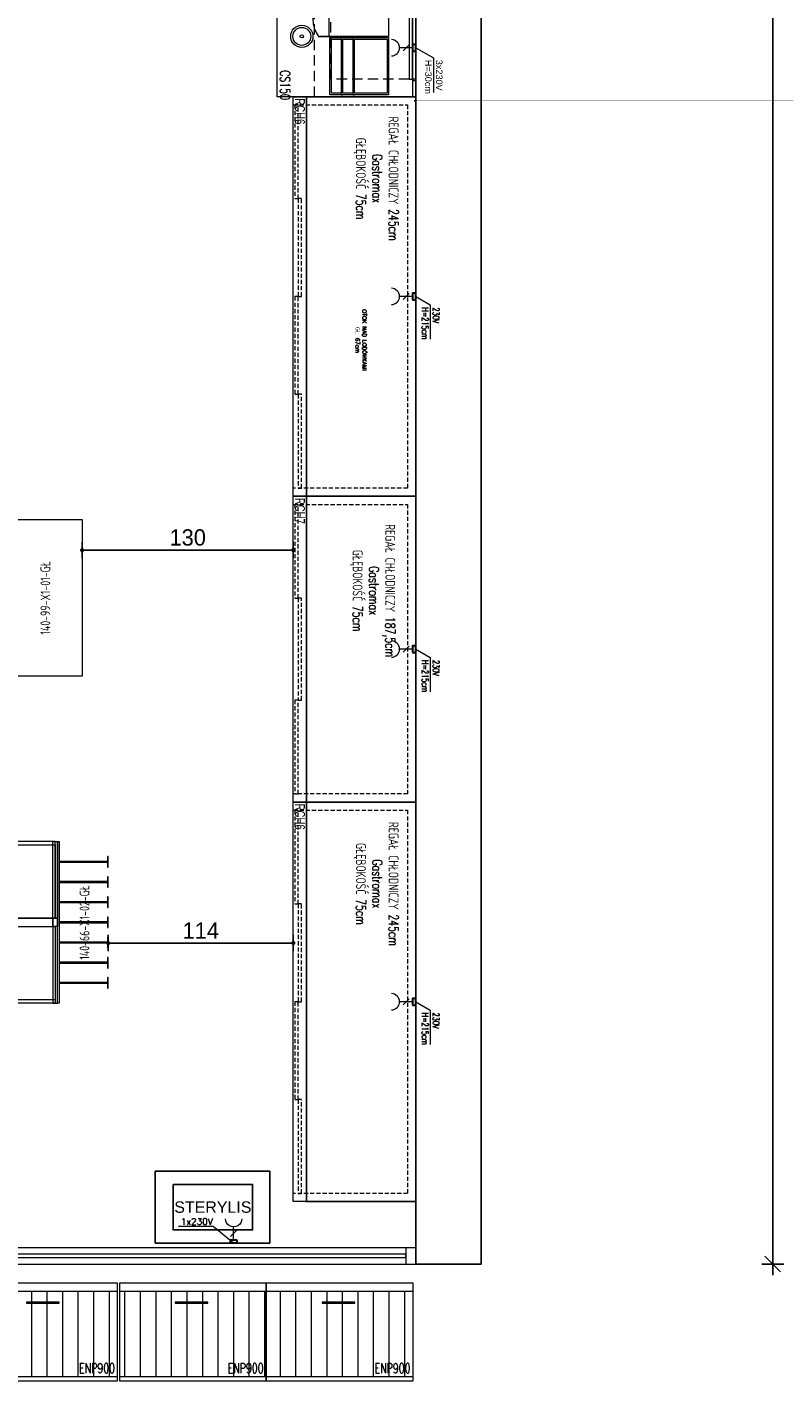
# Model space of a CAD drawing. Header units: millimetres. Extents: x 6161 to 8965, y -9035 to -5431.
# Tile 108 of 256: x 8501 to 8965, y -9010 to -8180. Entities that reach past the tile are written whole.
import ezdxf

# ---------------------------------------------------------------- set-up
doc = ezdxf.new("R2010")
doc.units = ezdxf.units.MM
doc.linetypes.add('DASHED', pattern=[19.05, 12.7, -6.35])
doc.layers.add('02-otoki szare', color=7, linetype='Continuous', true_color=0x777e7a)
doc.layers.add('Otok szary', color=7, linetype='Continuous', true_color=0x7d7d7d)
for name, color, linetype, lineweight in [('CHLODNICTWO', 94, 'Continuous', 20), ('drzwi', 30, 'Continuous', 20), ('Instalacje elektryczne', 1, 'Continuous', 20), ('Instalacje Wod-Kan', 92, 'Continuous', 35), ('MEBLE PKN', 150, 'Continuous', 20)]:
    doc.layers.add(name, color=color, linetype=linetype, lineweight=lineweight)
doc.layers.add('Indeksy_urządzeń_gastronomicznych', color=242, linetype='Continuous')
doc.layers.add('Ściany', color=7, linetype='Continuous')
doc.styles.add('cebart', font='isocpeur.ttf', dxfattribs={"width": 0.7, "oblique": 15, "height": 10})
doc.styles.add('dwg_wymiary 50', font='romans.shx', dxfattribs={"width": 0.7, "height": 15})
doc.styles.add('JACEK_07', font='SIMPLEX.SHX', dxfattribs={"width": 0.7})
doc.styles.add('PL_D50', font='GOTHIC.TTF', dxfattribs={"height": 10})
doc.styles.add('RomanS', font='romans.shx')
doc.styles.get("Standard").update_dxf_attribs({"font": 'arial.ttf'})
doc.dimstyles.new('1-50', dxfattribs={"dimtxt": 15, "dimasz": 0.8, "dimexe": 1.25, "dimexo": 0.625, "dimgap": 3, "dimtad": 1, "dimdec": 0, "dimrnd": 0.5, "dimtxsty": 'dwg_wymiary 50', "dimblk": 'dwg_dimtick', "dimcen": 8, "dimse1": 1, "dimse2": 1, "dimclrd": 7, "dimclrt": 7, "dimadec": 0, "dimazin": 0, "dimtfac": 1, "dimtdec": 0, "dimtmove": 0, "dimatfit": 3, "dimldrblk": 'DOT', "dimfxl": 0, "dimarcsym": 0})
doc.dimstyles.new('PLANCO D50', dxfattribs={"dimscale": 0.5, "dimtxt": 10, "dimasz": 5, "dimexe": 10, "dimexo": 15, "dimgap": 5, "dimtad": 1, "dimdec": 0, "dimrnd": 0.5, "dimzin": 12, "dimtxsty": 'PL_D50', "dimblk": 'DOT', "dimcen": 1.25, "dimadec": 0, "dimazin": 0, "dimtfac": 1, "dimtdec": 0, "dimtmove": 1, "dimatfit": 3, "dimldrblk": 'DOT', "dimfxl": 0, "dimarcsym": 0})

# ---------------------------------------------------------------- blocks, each defined once
blk = doc.blocks.new('FRANKE Spectra VETRO S V')
for p, q in [((0, 0), (30, 0)), ((0, -423), (0, 0)), ((30, -1.3), (30, 0)), ((30, 0), (38, 0)), ((38, 0), (262, 0)), ((38, 0), (38, -1.3)), ((262, -1.3), (262, 0)), ((262, 0), (270, 0)), ((270, 0), (300, 0)), ((270, 0), (270, -1.3)), ((300, 0), (300, -423)), ((16, -276), (16, -56)), ((30, -23.8), (30, -12.7)), ((38, -12.7), (38, -17.9)), ((259.5, -4.5), (40.5, -4.5)), ((40.5, -9.5), (259.5, -9.5)), ((104, -56), (104, -276)), ((106, -276), (106, -56)), ((194, -56), (194, -276)), ((196, -276), (196, -56)), ((262, -17.9), (262, -12.7)), ((270, -12.7), (270, -23.8)), ((284, -56), (284, -276)), ((82.2, -162.5), (37.8, -162.5)), ((172.2, -162.5), (127.8, -162.5)), ((262.2, -162.5), (217.8, -162.5)), ((37.8, -169.5), (82.2, -169.5)), ((127.8, -169.5), (172.2, -169.5)), ((217.8, -169.5), (262.2, -169.5)), ((30, -423), (30, -308.2)), ((38, -314.1), (38, -422.6)), ((262, -422.6), (262, -314.1)), ((270, -308.2), (270, -423)), ((30, -423), (0, -423)), ((0, -550), (0, -423)), ((0.1, -457), (0.1, -426)), ((1.6, -426), (1.6, -457)), ((2, -438), (2, -428)), ((2, -428), (30, -428)), ((30, -438), (2, -438)), ((5, -424.5), (3.1, -424.5)), ((3.1, -458.5), (8.7, -458.5)), ((8.7, -460), (3.1, -460)), ((5, -428), (5, -423)), ((8.7, -458.5), (10.6, -458.5)), ((8.7, -458.5), (8.7, -460)), ((10.6, -460), (8.7, -460)), ((15.1, -458.5), (10.6, -458.5)), ((10.6, -460), (10.6, -458.5)), ((10.6, -460), (15.1, -460)), ((15.1, -460), (15.1, -458.5)), ((30, -510.7), (30, -488.5)), ((48.5, -472.6), (48.5, -473.7)), ((48.5, -473.7), (251.4, -473.7)), ((48.5, -510.7), (48.5, -473.7)), ((80, -456.2), (80, -425.1)), ((220, -425.1), (220, -456.2)), ((251.4, -473.7), (251.4, -472.6)), ((251.4, -473.7), (251.4, -510.7)), ((300, -423), (270, -423)), ((270, -428), (298, -428)), ((298, -438), (270, -438)), ((270, -488.5), (270, -510.7)), ((295, -423), (295, -428)), ((298, -428), (298, -438)), ((300, -423), (300, -550)), ((6, -512.2), (7.5, -510.7)), ((7.5, -512.2), (6, -512.2)), ((6, -512.2), (6, -521.2)), ((6, -521.2), (7.5, -521.2)), ((7.5, -522.7), (6, -521.2)), ((7.5, -510.7), (7.5, -512.2)), ((292.5, -510.7), (7.5, -510.7)), ((7.5, -512.2), (292.5, -512.2)), ((7.5, -521.2), (7.5, -512.2)), ((7.5, -521.2), (7.5, -522.7)), ((292.5, -521.2), (7.5, -521.2)), ((7.5, -522.7), (292.5, -522.7)), ((292.5, -510.7), (294, -512.2)), ((292.5, -512.2), (292.5, -510.7)), ((294, -512.2), (292.5, -512.2)), ((292.5, -512.2), (292.5, -521.2)), ((294, -521.2), (292.5, -522.7)), ((292.5, -521.2), (294, -521.2)), ((292.5, -522.7), (292.5, -521.2)), ((294, -521.2), (294, -512.2))]:
    blk.add_line(p, q)
for centre in [(29.7, -478.7), (270.2, -478.7)]:
    blk.add_circle(centre, 9.8)
for centre, radius, start, end in [((60, -56), 44, 0, 180), ((34, -7), 7, 20.92483, 339.07517), ((34, -7), 7, 339.07517, 20.92483), ((150, -56), 44, 0, 180), ((240, -56), 44, 0, 180), ((266, -7), 7, 159.07517, 200.92483), ((266, -7), 7, 200.92483, 159.07517), ((60, -166), 22.5, 8.94902, 171.05098), ((150, -166), 22.5, 8.94902, 171.05098), ((240, -166), 22.5, 8.94902, 171.05098), ((60, -166), 22.5, 188.94902, 351.05098), ((150, -166), 22.5, 188.94902, 351.05098), ((240, -166), 22.5, 188.94902, 351.05098), ((60, -276), 44, 180, 0), ((150, -276), 44, 180, 0), ((240, -276), 44, 180, 0), ((150, -628.4), 230, 66.83112, 113.16888), ((150, -628.4), 225, 66.83112, 113.16888), ((150, -628.4), 215, 66.83112, 113.16888), ((3.1, -426), 3, 90, 180), ((3.1, -457), 3, 180, 270), ((3.1, -426), 1.5, 90, 180), ((3.1, -457), 1.5, 180, 270), ((29.7, -478.7), 11.8, 64.38688, 271.21915), ((29.7, -478.7), 10.9, 66.70282, 271.3087), ((30, -348), 80, 270, 293.16888), ((30, -348), 75, 270, 276.1232), ((30, -348), 90, 270, 293.16888), ((150, -628.4), 197.4, 110.77174, 126.35998), ((30, -348), 75, 276.1232, 293.16888), ((150, -628.4), 197.4, 53.64002, 69.22826), ((270, -348), 90, 246.83112, 270), ((270, -348), 80, 246.83112, 270), ((270, -348), 75, 246.83112, 263.8768), ((270, -348), 75, 263.8768, 270), ((150, -214.4), 367.6, 245.91485, 294.08515)]:
    blk.add_arc(centre, radius, start, end)
blk.add_open_spline([(48.5, -472.6), (53.3, -469.5), (58.3, -466.6), (69.2, -460.8), (75.3, -458.1), (87.5, -453.2), (93.7, -451.1), (106.1, -447.7), (112.4, -446.2), (125.2, -444), (131.8, -443.3), (151.7, -442), (165.2, -442.6), (191.7, -446.7), (204.7, -450.2), (223.1, -457.4), (229.1, -460.1), (240.6, -466), (246.2, -469.2), (251.4, -472.6)], degree=3, knots=[41.807527, 41.807527, 41.807527, 41.807527, 43.46432, 43.46432, 45.408669, 45.408669, 47.353018, 47.353018, 49.266227, 49.266227, 51.179436, 51.179436, 55.005855, 55.005855, 58.832274, 58.832274, 60.745484, 60.745484, 62.658693, 62.658693, 62.658693, 62.658693])
blk = doc.blocks.new('lodówka na mleko franke')
for p, q in [((0, 0), (3, 0)), ((0, -42.3), (0, 0)), ((3, -0.13), (3, 0)), ((3, 0), (3.8, 0)), ((3.8, 0), (26.2, 0)), ((3.8, 0), (3.8, -0.13)), ((26.2, -0.13), (26.2, 0)), ((26.2, 0), (27, 0)), ((27, 0), (30, 0)), ((27, 0), (27, -0.13)), ((30, 0), (30, -42.3)), ((3, -40.98), (3, -1.27)), ((3.8, -1.27), (3.8, -40.98)), ((25.95, -0.45), (4.05, -0.45)), ((4.05, -0.95), (25.95, -0.95)), ((26.2, -40.98), (26.2, -1.27)), ((27, -1.27), (27, -40.98)), ((30.01, -42.3), (0, -42.3)), ((0, -55), (0, -42.3)), ((0.01, -45.7), (0.01, -42.6)), ((0.16, -42.6), (0.16, -45.7)), ((0.2, -43.8), (0.2, -42.8)), ((0.5, -42.45), (0.31, -42.45)), ((0.31, -45.85), (0.87, -45.85)), ((0.87, -46), (0.31, -46)), ((0.5, -42.8), (0.5, -42.3)), ((0.87, -45.85), (1.06, -45.85)), ((0.87, -45.85), (0.87, -46)), ((1.06, -46), (0.87, -46)), ((1.51, -45.85), (1.06, -45.85)), ((1.06, -46), (1.06, -45.85)), ((1.06, -46), (1.51, -46)), ((1.51, -46), (1.51, -45.85)), ((30, -42.3), (30, -55))]:
    blk.add_line(p, q)
for points in [[(30.2, -42.8), (0, -42.8)], [(30.2, -43.8), (0, -43.8)]]:
    blk.add_lwpolyline(points)
for centre in [(3.4, -41.55), (26.6, -41.55)]:
    blk.add_circle(centre, 0.7)
for centre, radius, start, end in [((3.4, -0.7), 0.7, 20.92483, 339.07517), ((3.4, -0.7), 0.7, 339.07517, 20.92483), ((26.6, -0.7), 0.7, 159.07517, 200.92483), ((26.6, -0.7), 0.7, 200.92483, 159.07517), ((0.31, -42.6), 0.3, 90, 180), ((0.31, -45.7), 0.3, 180, 270), ((0.31, -42.6), 0.15, 90, 180), ((0.31, -45.7), 0.15, 180, 270), ((15, -21.44), 36.76, 245.91485, 294.08515)]:
    blk.add_arc(centre, radius, start, end)
blk = doc.blocks.new('warnik ecoboiler PB5')
blk.add_lwpolyline([(-36.4, 0), (-43, 0, 0.323583), (-43, -21), (-36.4, -21)], format="xyb")
blk.add_lwpolyline([(-42.4, 0), (0, 0), (0, -21), (-42.4, -21)])
blk.add_lwpolyline([(-36.4, 0), (0, 0), (0, -21), (-36.4, -21)], close=True)
blk = doc.blocks.new('ekspozytor- pokrywki i cukier')
for points in [[(5, 11), (5, 0), (-10, 0), (-10, 11)], [(5, 0), (5, -10), (-10, -10), (-10, 0)]]:
    blk.add_lwpolyline(points, close=True)
for points in [[(4, 0), (4, -10)], [(-9.75, -3.25), (-9.75, -0.25), (-6.75, -0.25), (-6.75, -0.5), (-9.5, -0.5), (-9.5, -3.25), (-9.75, -3.25)], [(-9.75, -6.75), (-9.75, -9.75), (-6.75, -9.75), (-6.75, -9.5), (-9.5, -9.5), (-9.5, -6.75), (-9.75, -6.75)], [(-0.25, -3.25), (-0.25, -0.25), (-3.25, -0.25), (-3.25, -0.5), (-0.5, -0.5), (-0.5, -3.25), (-0.25, -3.25)], [(-0.25, -6.75), (-0.25, -9.75), (-3.25, -9.75), (-3.25, -9.5), (-0.5, -9.5), (-0.5, -6.75), (-0.25, -6.75)]]:
    blk.add_lwpolyline(points)
blk = doc.blocks.new('witryna A')
blk.add_lwpolyline([(-5, 0), (30, 0), (30, -36), (-5, -36)], close=True)
for points in [[(-4, -21), (-4, -1), (29, -1), (29, -21)], [(-5, -21), (-5, -22), (30, -22), (30, -21)], [(29, -21), (-4, -21)], [(-4, -28), (-4, -22)], [(29, -22), (29, -28)], [(-5, -28), (-5, -29), (30, -29), (30, -28)], [(29, -28), (-4, -28)], [(29, -29), (29, -35), (-4, -35), (-4, -29)]]:
    blk.add_lwpolyline(points)
blk = doc.blocks.new('kubki-z g góry')
for points in [[(6.17, 0), (4.79, -5.28), (3.48, -5.28), (2.17, -5.28), (0.79, 0)], [(24.71, 0), (23.02, -11.36), (20.47, -11.36), (17.93, -11.36), (16.24, 0)], [(43.44, 0), (41.52, -12.86), (37.98, -12.86), (34.44, -12.86), (32.52, 0)]]:
    blk.add_lwpolyline(points)
blk = doc.blocks.new('gn-230')
at = {"layer": 'Instalacje elektryczne'}
for p, q in [((-4, 0), (-19.8, 0)), ((-15.6, -3.8), (-8.1, 3.8))]:
    blk.add_line(p, q, dxfattribs=at)
at = {"layer": 'Instalacje elektryczne', "lineweight": 30}
blk.add_lwpolyline([(-4, -4), (0, -4), (0, 4), (-4, 4)], close=True, dxfattribs=at)
at = {"layer": 'Instalacje elektryczne'}
blk.add_arc((-29.8, 0), 10, 270, 90, dxfattribs=at)
blk = doc.blocks.new('Woda_zimna')
blk.add_hatch(color=256).paths.add_polyline_path([(0, 5, -0.414214), (5, 0), (-5, 0, -0.414214)])
for p, q in [((0, -10), (0, 10)), ((10, 0), (-10, 0))]:
    blk.add_line(p, q)
blk.add_circle((0, 0), 5)
blk = doc.blocks.new('Odplyw_wody')
blk.add_hatch(color=256).paths.add_polyline_path([(0, 5, -1), (0, -5, -1)])
for p, q in [((0, -10), (0, 10)), ((10, 0), (-10, 0))]:
    blk.add_line(p, q)
blk.add_circle((0, 0), 5)
blk = doc.blocks.new('K-400')
at = {"layer": 'Instalacje elektryczne'}
h = blk.add_hatch(color=256, dxfattribs=at)
h.paths.add_polyline_path([(40.8, 40.8), (33.9, 33.9), (34.3, 29.7)])
h.paths.add_polyline_path([(29.7, 34.3), (33.9, 33.9), (40.8, 40.8)])
blk.add_hatch(color=256, dxfattribs=at).paths.add_polyline_path([(4, 0, 1), (-4, 0, 1)])
for p, q in [((0, 0), (40.8, 40.8)), ((23.6, 34.2), (23.6, 23.6)), ((40.8, 40.8), (29.7, 34.3)), ((29.7, 34.3), (33.9, 33.9)), ((34.3, 29.7), (33.9, 33.9)), ((40.8, 40.8), (34.3, 29.7)), ((8.7, 19.3), (8.7, 8.7)), ((12.4, 23), (12.4, 12.4)), ((16.1, 26.7), (16.1, 16.1)), ((19.8, 30.4), (19.8, 19.8))]:
    blk.add_line(p, q, dxfattribs=at)
blk.add_circle((0, 0), 3.96, dxfattribs=at)
at = {"layer": 'Instalacje elektryczne', "style": 'cebart', "oblique": 15, "width": 0.7}
blk.add_text('400V', height=8, rotation=225, dxfattribs=at).set_placement((30.9, 28.4))
blk = doc.blocks.new('*U622')
for points in [[(0, 0), (150, 0)], [(10, -2), (10.2, -2), (10.2, -1.8), (10.5, -1.8), (10.5, -2), (10.5, -2), (10.7, -2), (10.7, 0), (10, 0), (10, -2)], [(69.3, -2), (69.5, -2), (69.5, -1.8), (69.8, -1.8), (69.8, -2), (69.8, -2), (70, -2), (70, 0), (69.3, 0), (69.3, -2)], [(80, -2), (80.2, -2), (80.2, -1.8), (80.5, -1.8), (80.5, -2), (80.5, -2), (80.7, -2), (80.7, 0), (80, 0), (80, -2)], [(139.3, -2), (139.5, -2), (139.5, -1.8), (139.8, -1.8), (139.8, -2), (139.8, -2), (140, -2), (140, 0), (139.3, 0), (139.3, -2)], [(0, -2), (9.3, -2)], [(140, -2), (150, -2), (150, -85), (0, -85), (0, -2), (10, -2)], [(10.7, -2), (69.3, -2)], [(10.7, -2), (69.3, -2)], [(70, -2), (80, -2)], [(80.7, -2), (139.3, -2)], [(80.7, -2), (139.3, -2)]]:
    blk.add_lwpolyline(points)
at = {"linetype": 'DASHED', "ltscale": 0.5}
blk.add_lwpolyline([(0, 0), (150, 0), (150, -62), (0, -62)], close=True, dxfattribs=at)
for points in [[(10.7, -2), (10.7, -4), (69.3, -4), (69.3, -2)], [(80.7, -2), (80.7, -4), (139.3, -4), (139.3, -2)], [(89, -57), (71.5, -57), (71.5, -40.5), (89, -40.5)], [(87, -55), (73.5, -55), (73.5, -42.5), (87, -42.5)]]:
    blk.add_lwpolyline(points, close=True)
at = {"color": 253, "linetype": 'DASHED', "ltscale": 0.5, "true_color": 0x9e9e9e}
for points in [[(10.7, -4), (69.3, -4), (69.3, -52.03), (10.7, -52.03)], [(80.7, -4), (139.3, -4), (139.3, -52.03), (80.7, -52.03)]]:
    blk.add_lwpolyline(points, close=True, dxfattribs=at)
for radius in [6.8, 5.5, 1]:
    blk.add_circle((113, -69.8), radius)
at = {"layer": 'Instalacje elektryczne'}
for points in [[(20, 0), (26.25, 10.83), (47.42, 10.83)], [(69.3, 0), (75.55, 10.83), (96.72, 10.83)], [(120, 0), (126.25, 10.83), (147.42, 10.83)]]:
    blk.add_lwpolyline(points, dxfattribs=at)
for name, p in [('lodówka na mleko franke', (9, -9.2)), ('witryna A', (118.77, -16.6)), ('kubki-z g góry', (18.53, -85))]:
    blk.add_blockref(name, p)
at = {"xscale": 0.0999999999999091, "yscale": 0.0999999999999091, "zscale": 0.0999999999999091}
blk.add_blockref('FRANKE Spectra VETRO S V', (39, -9.2), dxfattribs=at)
at = {"rotation": 90}
blk.add_blockref('warnik ecoboiler PB5', (92, -16.6), dxfattribs=at)
at = {"xscale": -1, "rotation": 270}
blk.add_blockref('ekspozytor- pokrywki i cukier', (80, -28.6), dxfattribs=at)
at = {"layer": 'Instalacje elektryczne', "xscale": 0.5, "yscale": 0.5, "zscale": 0.5}
for name, p, rotation in [('gn-230', (20, 0), 90), ('K-400', (69.3, 0), 180), ('gn-230', (120, 0), 90)]:
    blk.add_blockref(name, p, dxfattribs=dict(at, rotation=rotation))
at = {"layer": 'Instalacje Wod-Kan'}
for name, p in [('Odplyw_wody', (34, 0)), ('Woda_zimna', (44, 0))]:
    blk.add_blockref(name, p, dxfattribs=at)
at = {"color": 7, "insert": (152, -83), "char_height": 6, "width": 150, "attachment_point": 9, "style": 'JACEK_07'}
blk.add_mtext('CS150', dxfattribs=at)
at = {"layer": 'Instalacje elektryczne', "char_height": 4, "width": 32.4538, "attachment_point": 1}
for s, insert in [('3x230V\\PH=30cm', (27.36, 16.39)), ('H=20cm', (76.66, 16.39)), ('3x230V\\PH=30cm', (127.36, 16.39))]:
    blk.add_mtext(s, dxfattribs=dict(at, insert=insert))
blk = doc.blocks.new('GP 245 Gł')
blk.add_lwpolyline([(29293.06, 16720.82), (29538.06, 16720.82), (29538.06, 16645.82), (29293.06, 16645.82), (29293.06, 16720.82)])
at = {"linetype": 'DASHED', "ltscale": 0.2}
for points in [[(29298.06, 16715.82), (29533.06, 16715.82), (29533.06, 16645.82), (29298.06, 16645.82)], [(29298.06, 16646.82), (29355.56, 16646.82), (29355.56, 16648.82), (29298.06, 16648.82)], [(29355.56, 16648.82), (29415.56, 16648.82), (29415.56, 16650.82), (29355.56, 16650.82)], [(29415.56, 16646.82), (29475.56, 16646.82), (29475.56, 16648.82), (29415.56, 16648.82)], [(29475.56, 16648.82), (29533.06, 16648.82), (29533.06, 16650.82), (29475.56, 16650.82)]]:
    blk.add_lwpolyline(points, close=True, dxfattribs=at)
at = {"color": 242, "insert": (29343.33, 16696.5), "char_height": 6, "width": 90.5449, "attachment_point": 5, "style": 'JACEK_07'}
blk.add_mtext('REGAŁ CHŁODNICZY 245cm\\PGastromax\\PGŁĘBOKOŚĆ 75cm ', dxfattribs=at)
blk = doc.blocks.new('*U672')
at = {"color": 1}
blk.add_lwpolyline([(122.5, 0), (127.64, 8.9), (148.78, 8.9)], dxfattribs=at)
blk.add_blockref('GP 245 Gł', (-29293.06, -16720.82))
at = {"color": 1, "xscale": 0.5, "yscale": 0.5, "zscale": 0.5, "rotation": 89.99999999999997}
blk.add_blockref('gn-230', (122.5, 0), dxfattribs=at)
at = {"color": 1, "insert": (129.19, 14.46), "char_height": 4, "width": 32.4538, "attachment_point": 1, "style": 'RomanS'}
blk.add_mtext('{\\W0.7;230V\\PH=215cm}', dxfattribs=at)
at = {"layer": 'Indeksy_urządzeń_gastronomicznych', "color": 242, "insert": (1, -74), "char_height": 6, "width": 36.1, "attachment_point": 7, "style": 'JACEK_07'}
blk.add_mtext('{\\fArial|b0|i0|c238|p34;RCH6}', dxfattribs=at)
blk = doc.blocks.new('G187 Gł')
blk.add_lwpolyline([(29292.05, 16827.16), (29479.55, 16827.16), (29479.55, 16752.16), (29292.05, 16752.16), (29292.05, 16827.16)])
at = {"linetype": 'DASHED', "ltscale": 0.2}
for points in [[(29297.05, 16822.16), (29474.55, 16822.16), (29474.55, 16752.16), (29297.05, 16752.16)], [(29297.05, 16753.16), (29354.55, 16753.16), (29354.55, 16755.16), (29297.05, 16755.16)], [(29354.55, 16755.16), (29417.05, 16755.16), (29417.05, 16757.16), (29354.55, 16757.16)], [(29417.05, 16753.16), (29474.55, 16753.16), (29474.55, 16755.16), (29417.05, 16755.16)]]:
    blk.add_lwpolyline(points, close=True, dxfattribs=at)
at = {"color": 242, "insert": (29350, 16800.79), "char_height": 6, "width": 105.8952, "attachment_point": 5, "style": 'JACEK_07'}
blk.add_mtext('REGAŁ CHŁODNICZY 187,5cm\\PGastromax\\PGŁĘBOKOŚĆ 75cm ', dxfattribs=at)
blk = doc.blocks.new('*U590')
at = {"color": 1}
blk.add_lwpolyline([(93.75, 0), (98.89, 8.9), (120.03, 8.9)], dxfattribs=at)
blk.add_blockref('G187 Gł', (-29292.05, -16827.16))
at = {"color": 1, "xscale": 0.5, "yscale": 0.5, "zscale": 0.5, "rotation": 89.99999999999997}
blk.add_blockref('gn-230', (93.75, 0), dxfattribs=at)
at = {"color": 1, "insert": (100.44, 14.46), "char_height": 4, "width": 32.4538, "attachment_point": 1, "style": 'RomanS'}
blk.add_mtext('{\\W0.7;230V\\PH=215cm}', dxfattribs=at)
at = {"layer": 'Indeksy_urządzeń_gastronomicznych', "color": 242, "insert": (1, -74), "char_height": 6, "width": 36.1, "attachment_point": 7, "style": 'JACEK_07'}
blk.add_mtext('{\\fArial|b0|i0|c238|p34;RCH7}', dxfattribs=at)
blk = doc.blocks.new('dwg_dimtick')
for p, q in [((-8.5, 0), (8.5, 0)), ((-6, -6), (6, 6)), ((0, -8.5), (0, 8.5))]:
    blk.add_line(p, q)
blk = doc.blocks.new('*D606')
at = {"color": 7, "lineweight": -2, "transparency": 16777216}
blk.add_line((8958.04, -5913.62), (8958.04, -8937.32), dxfattribs=at)
at = {"layer": 'Defpoints', "color": 0, "transparency": 16777216}
for p in [(8779.24, -5912.82), (8779.24, -8938.12), (8958.04, -8938.12)]:
    blk.add_point(p, dxfattribs=at)
at = {"color": 7, "lineweight": -2, "transparency": 16777216, "xscale": 0.8, "yscale": 0.8, "zscale": 0.8}
for p, rotation in [((8958.04, -5912.82), 90), ((8958.04, -8938.12), 270)]:
    blk.add_blockref('dwg_dimtick', p, dxfattribs=dict(at, rotation=rotation))
at = {"color": 7, "transparency": 16777216, "insert": (8947.54, -7425.47), "char_height": 15, "attachment_point": 5, "rotation": 90, "style": 'dwg_wymiary 50'}
blk.add_mtext('3026', dxfattribs=at)
blk = doc.blocks.new('_Dot')
at = {"color": 0, "linetype": 'ByBlock', "lineweight": -2}
blk.add_line((-0.5, 0), (-1, 0), dxfattribs=at)
at = {"color": 0, "linetype": 'ByBlock', "const_width": 0.5}
blk.add_lwpolyline([(-0.25, 0, 1), (0.25, 0, 1)], format="xyb", close=True, dxfattribs=at)
blk = doc.blocks.new('*U646')
at = {"linetype": 'DASHED', "const_width": 1}
blk.add_lwpolyline([(-149.25, 0), (528.25, 0), (528.25, -67), (-149.25, -67)], close=True, dxfattribs=at)
at = {"layer": 'Otok szary'}
blk.add_lwpolyline([(-147.03, -0.65), (-146.53, -0.65), (-146.53, -0.65)], dxfattribs=at)
at = {"insert": (0, -33.5), "char_height": 2.5, "width": 50, "attachment_point": 5, "style": 'RomanS'}
blk.add_mtext('OTOK NAD LODÓWKAMI\\PGŁ. 67cm', dxfattribs=at)
blk = doc.blocks.new('ENP900')
h = blk.add_hatch()
h.set_pattern_fill('ANSI31', color=256, scale=3, angle=225, style=0)
h.set_pattern_definition([(270, (-21204.567, -9422.822), (9.525, -2e-15), [])])
h.paths.add_polyline_path([(5452.48, 924.21), (5452.48, 976.51), (5364.49, 976.51), (5364.49, 924.21)])
for p, q in [((5362.48, 976.44), (5452.48, 976.44)), ((5362.48, 924.14), (5452.48, 924.14))]:
    blk.add_line(p, q)
for points in [[(5362.48, 921.44), (5452.48, 921.44), (5452.48, 981.44), (5362.48, 981.44)], [(5396.67, 969.17), (5416.67, 969.17), (5416.67, 969.67), (5396.67, 969.67)]]:
    blk.add_lwpolyline(points, close=True)
at = {"color": 242, "insert": (5439.87, 929.23, 0), "char_height": 6, "width": 78.7969, "attachment_point": 5, "style": 'JACEK_07'}
blk.add_mtext('ENP900', dxfattribs=at)
blk = doc.blocks.new('*U225')
at = {"linetype": 'Continuous'}
blk.add_blockref('ENP900', (-5362.48, -981.44), dxfattribs=at)
blk = doc.blocks.new('*U251')
for points in [[(-3, 48), (-3, -48), (-48, -48), (-48, 48)], [(-3, 49.5), (-3, -49.5), (0, -49.5), (0, 49.5)], [(0, -2.5), (-3, -2.5), (-3, 2.5), (0, 2.5)]]:
    blk.add_lwpolyline(points, close=True)
at = {"color": 7, "insert": (-25.5, 0), "char_height": 6, "width": 96, "attachment_point": 5, "rotation": 270, "style": 'JACEK_07'}
blk.add_mtext('140-99-X1-01-GŁ', dxfattribs=at)
blk = doc.blocks.new('*D659')
at = {"color": 0, "lineweight": -2, "transparency": 16777216}
for p, q in [((8534.79, -8505.39), (8534.79, -8495.39)), ((8537.29, -8500.39), (8661.74, -8500.39)), ((8664.24, -8505.39), (8664.24, -8495.39))]:
    blk.add_line(p, q, dxfattribs=at)
at = {"layer": 'Defpoints', "color": 0, "transparency": 16777216}
for p in [(8664.24, -8500.39), (8664.24, -8531.32), (8534.79, -8577.62)]:
    blk.add_point(p, dxfattribs=at)
at = {"color": 0, "lineweight": -2, "transparency": 16777216, "xscale": 2.5, "yscale": 2.5, "zscale": 2.5, "rotation": 180}
blk.add_blockref('_Dot', (8534.79, -8500.39), dxfattribs=at)
at = {"color": 0, "lineweight": -2, "transparency": 16777216, "xscale": 2.5, "yscale": 2.5, "zscale": 2.5}
blk.add_blockref('_Dot', (8664.24, -8500.39), dxfattribs=at)
at = {"color": 0, "transparency": 16777216, "insert": (8599.52, -8492.64), "char_height": 10, "attachment_point": 5, "style": 'PL_D50'}
blk.add_mtext('130', dxfattribs=at)
blk = doc.blocks.new('Sterylis_30.11')
at = {"color": 1, "true_color": 0xff0000}
for points in [[(70.18, 0), (0, 0), (0, 44), (70.18, 44)], [(10.92, 36), (59.68, 36), (59.68, 8), (10.92, 8)]]:
    blk.add_lwpolyline(points, close=True, dxfattribs=at)
at = {"layer": 'Instalacje elektryczne'}
blk.add_lwpolyline([(48.01, 0), (35.4, 10.14), (14.24, 10.14)], dxfattribs=at)
at = {"layer": 'Instalacje elektryczne', "xscale": -0.5, "yscale": 0.5, "zscale": 0.5, "rotation": 89.9999999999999}
blk.add_blockref('gn-230', (48.01, 0), dxfattribs=at)
at = {"insert": (35.3, 22), "char_height": 7, "width": 48.7583, "attachment_point": 5}
blk.add_mtext('STERYLIS', dxfattribs=at)
at = {"layer": 'Instalacje elektryczne', "insert": (35.29, 15.15), "char_height": 4, "width": 18.5239, "attachment_point": 3, "style": 'JACEK_07'}
blk.add_mtext('{\\W1;1x230V}', dxfattribs=at)
blk = doc.blocks.new('*U676')
for points in [[(0, -2.5), (0, 49.5), (3, 49.5), (3, -2.5), (0, -2.5)], [(1.5, 47.5), (100.5, 47.5), (100.5, 2.5), (1.5, 2.5)], [(99, -2.5), (99, 49.5), (102, 49.5), (102, -2.5), (99, -2.5)], [(0, 2.5), (0, -49.5), (3, -49.5), (3, 2.5), (0, 2.5)], [(0, 2.5), (3, 2.5), (3, -2.5), (0, -2.5)], [(99, 2.5), (99, -49.5), (102, -49.5), (102, 2.5), (99, 2.5)], [(99, 2.5), (102, 2.5), (102, -2.5), (99, -2.5)], [(1.5, -2.5), (100.5, -2.5), (100.5, -47.5), (1.5, -47.5)]]:
    blk.add_lwpolyline(points, close=True)
for points in [[(1.5, 2.5), (100.5, 2.5), (100.5, 49.5), (1.5, 49.5), (1.5, 2.5)], [(1.5, -2.5), (100.5, -2.5), (100.5, -49.5), (1.5, -49.5), (1.5, -2.5)]]:
    blk.add_lwpolyline(points)
at = {"color": 7, "insert": (51, 9), "char_height": 6, "width": 102, "attachment_point": 5, "style": 'JACEK_07'}
blk.add_mtext('140-99x2-01-GŁ', dxfattribs=at)
blk = doc.blocks.new('*U675')
for points in [[(0, -49.5), (-1, -49.5), (-1, 49.5), (0, 49.5)], [(-31, 40.37), (-31, 33.88), (-30.5, 33.88), (-30.5, 40.37)], [(-31, 28), (-31, 21.5), (-30.5, 21.5), (-30.5, 28)], [(-31, 15.62), (-31, 9.13), (-30.5, 9.13), (-30.5, 15.62)], [(-31, 3.25), (-31, -3.25), (-30.5, -3.25), (-30.5, 3.25)], [(-31, -9.13), (-31, -15.62), (-30.5, -15.62), (-30.5, -9.13)], [(-31, -21.5), (-31, -28), (-30.5, -28), (-30.5, -21.5)], [(-31, -33.88), (-31, -40.37), (-30.5, -40.37), (-30.5, -33.88)]]:
    blk.add_lwpolyline(points, close=True)
for points in [[(-1, 37.37), (-30.5, 37.37), (-30.5, 36.87), (-1, 36.87)], [(-1, 25), (-30.5, 25), (-30.5, 24.5), (-1, 24.5)], [(-1, 12.62), (-30.5, 12.62), (-30.5, 12.12), (-1, 12.12)], [(-1, 0.25), (-30.5, 0.25), (-30.5, -0.25), (-1, -0.25)], [(-1, -12.13), (-30.5, -12.13), (-30.5, -12.63), (-1, -12.63)], [(-1, -24.5), (-30.5, -24.5), (-30.5, -25), (-1, -25)], [(-1, -36.88), (-30.5, -36.88), (-30.5, -37.38), (-1, -37.38)]]:
    blk.add_lwpolyline(points)
at = {"color": 7, "insert": (-16.52, 0), "char_height": 6, "width": 66, "attachment_point": 5, "rotation": 270, "style": 'JACEK_07'}
blk.add_mtext('140-66-X1-02-GŁ', dxfattribs=at)
blk = doc.blocks.new('*D677')
at = {"color": 0, "lineweight": -2, "transparency": 16777216}
for p, q in [((8550.79, -8736.31), (8550.79, -8746.31)), ((8553.29, -8741.31), (8661.74, -8741.31)), ((8664.24, -8746.31), (8664.24, -8736.31))]:
    blk.add_line(p, q, dxfattribs=at)
at = {"layer": 'Defpoints', "color": 0, "transparency": 16777216}
for p in [(8550.79, -8688.24), (8664.24, -8741.31), (8664.24, -8777.32)]:
    blk.add_point(p, dxfattribs=at)
at = {"color": 0, "lineweight": -2, "transparency": 16777216, "xscale": 2.5, "yscale": 2.5, "zscale": 2.5, "rotation": 180}
blk.add_blockref('_Dot', (8550.79, -8741.31), dxfattribs=at)
at = {"color": 0, "lineweight": -2, "transparency": 16777216, "xscale": 2.5, "yscale": 2.5, "zscale": 2.5}
blk.add_blockref('_Dot', (8664.24, -8741.31), dxfattribs=at)
at = {"color": 0, "transparency": 16777216, "insert": (8607.52, -8733.68), "char_height": 10, "attachment_point": 5, "style": 'PL_D50'}
blk.add_mtext('114', dxfattribs=at)

msp = doc.modelspace()

# ---------------------------------------------------------------- linework, layer by layer
at = {"layer": 'drzwi'}
for points in [[(8245.65, -8938.12), (8739.25, -8938.12), (8739.25, -8928.12), (8245.65, -8928.12)], [(8250.65, -8934.12), (8733.25, -8934.12), (8733.25, -8932.12), (8250.65, -8932.12)], [(8739.25, -8928.12), (8733.25, -8928.12), (8733.25, -8938.12), (8739.25, -8938.12)]]:
    msp.add_lwpolyline(points, close=True, dxfattribs=at)
at = {"layer": 'Ściany'}
msp.add_lwpolyline([(8779.24, -8938.12), (8739.25, -8938.12), (8739.24, -7490.32), (8688.26, -7490.32), (8688.26, -7480.32), (8739.24, -7480.32), (8739.24, -7460.32), (8779.24, -7460.32), (8779.24, -8938.12)], dxfattribs=at)

# ---------------------------------------------------------------- block references
msp.add_blockref('Sterylis_30.11', (8579.63, -8925.27))
at = {"layer": '02-otoki szare', "color": 3, "rotation": 269.9999999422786}
msp.add_blockref('*U646', (8739.24, -8371.57), dxfattribs=at)
at = {"layer": 'CHLODNICTWO', "rotation": 270}
for name, p in [('*U672', (8739.24, -8222.32)), ('*U590', (8739.24, -8467.32)), ('*U672', (8739.24, -8654.82))]:
    msp.add_blockref(name, p, dxfattribs=at)
at = {"layer": 'MEBLE PKN'}
for name, p, rotation in [('*U622', (8739.24, -8072.32), 270), ('*U251', (8486.79, -8529.62), 179.9999999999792), ('*U675', (8519.79, -8728.62), 179.9999999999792)]:
    msp.add_blockref(name, p, dxfattribs=dict(at, rotation=rotation))
for name, p in [('*U676', (8417.79, -8728.62)), ('*U225', (8466.59, -8949.82)), ('*U225', (8557.65, -8949.82)), ('*U225', (8647.65, -8949.82))]:
    msp.add_blockref(name, p, dxfattribs=at)

# ---------------------------------------------------------------- dimensions: what is measured, and where the dimension line sits
at = {"color": 3}
dim = msp.add_linear_dim(base=(8958.04, -8938.12), p1=(8779.24, -5912.82), p2=(8779.24, -8938.12), angle=90, dimstyle='1-50', override={"dimtxsty": 'dwg_wymiary 50', "dimldrblk": 'Dot'}, dxfattribs=at)
dim.commit()
dim.dimension.update_dxf_attribs({"geometry": '*D606', "text_midpoint": (8947.54, -7425.47)})
for base, p1, p2, picture, middle in [((8664.24, -8500.39), (8534.79, -8577.62), (8664.24, -8531.32), '*D659', (8599.52, -8492.64)), ((8664.24, -8741.31), (8550.79, -8688.24), (8664.24, -8777.32), '*D677', (8607.52, -8733.68))]:
    dim = msp.add_linear_dim(base=base, p1=p1, p2=p2, dimstyle='PLANCO D50')
    dim.commit()
    dim.dimension.update_dxf_attribs({"geometry": picture, "text_midpoint": middle})

doc.saveas('drawing.dxf')
